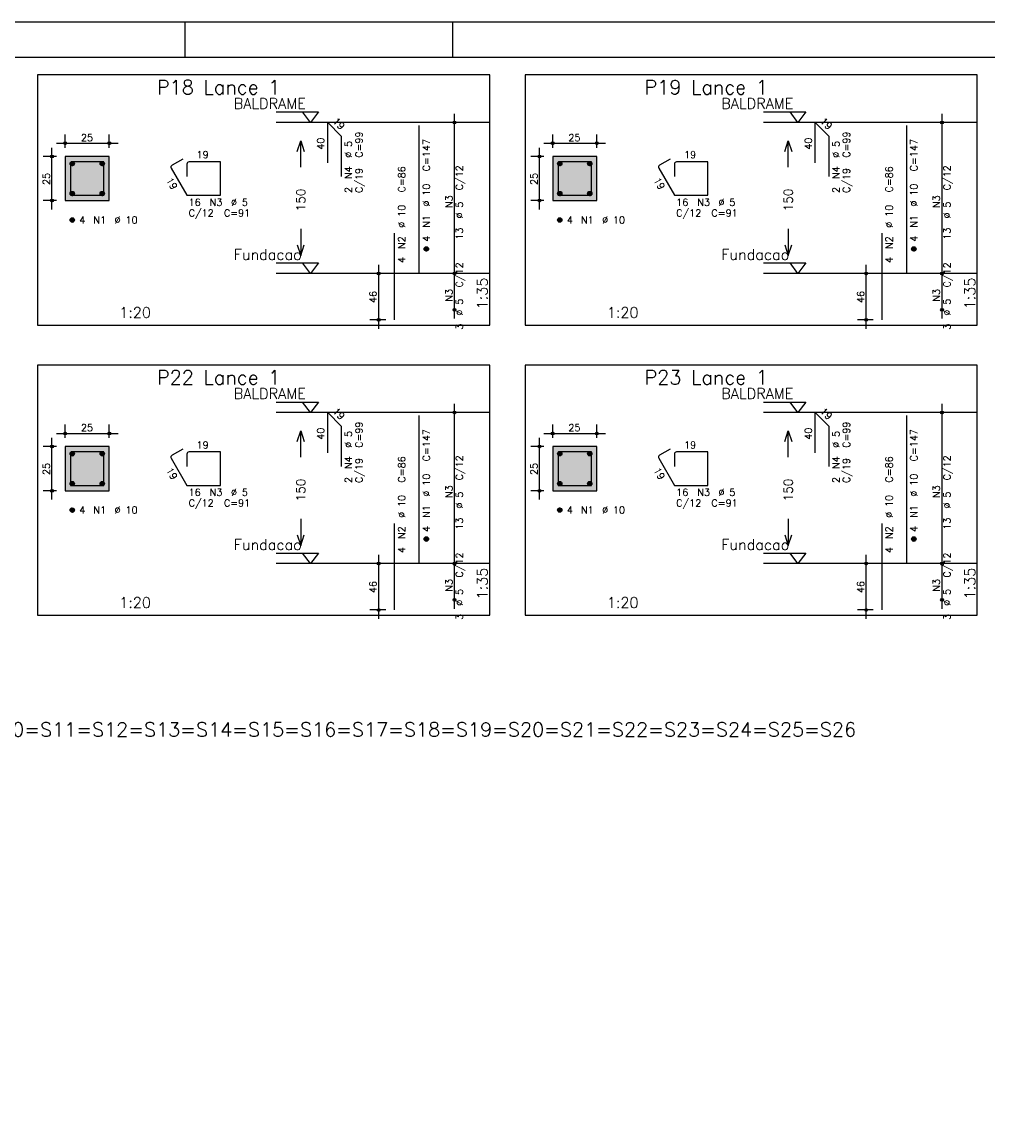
# Model space of a CAD drawing. Extents: x 0 to 84.1, y 0 to 59.4.
# Tile 4 of 8: x 16.4 to 43.8, y 28.1 to 59.4. Entities that reach past the tile are written whole.
import ezdxf

# ---------------------------------------------------------------- set-up
doc = ezdxf.new("R2010")
doc.units = 0
doc.header["$MEASUREMENT"] = 0
doc.linetypes.add('ESTILO_TQS_0002', pattern=[0.4, 0.1, -0.3])
for name, color, linetype in [('1', 1, 'CONTINUOUS'), ('2', 2, 'CONTINUOUS'), ('3', 3, 'CONTINUOUS'), ('4', 4, 'CONTINUOUS'), ('6', 6, 'CONTINUOUS'), ('7', 7, 'CONTINUOUS'), ('9', 9, 'CONTINUOUS')]:
    doc.layers.add(name, color=color, linetype=linetype)
doc.styles.get("Standard").update_dxf_attribs({"font": 'ROMANS.SHX'})

msp = doc.modelspace()

# ---------------------------------------------------------------- linework, layer by layer
at = {"layer": '1', "linetype": 'Continuous'}
for points in [[(16.825, 50.8), (29.65, 50.8), (29.65, 57.9), (16.825, 57.9), (16.825, 50.8)], [(30.65, 50.8), (43.475, 50.8), (43.475, 57.9), (30.65, 57.9), (30.65, 50.8)], [(23.59, 56.85), (24.79, 56.85), (24.565, 56.55), (24.34, 56.85)], [(37.415, 56.85), (38.615, 56.85), (38.39, 56.55), (38.165, 56.85)], [(29.65, 56.55), (23.59, 56.55)], [(43.475, 56.55), (37.415, 56.55)], [(23.59, 52.565), (24.79, 52.565), (24.565, 52.264), (24.34, 52.565)], [(37.415, 52.565), (38.615, 52.565), (38.39, 52.264), (38.165, 52.565)], [(29.65, 52.264), (23.59, 52.264)], [(43.475, 52.264), (37.415, 52.264)], [(16.825, 42.57), (29.65, 42.57), (29.65, 49.67), (16.825, 49.67), (16.825, 42.57)], [(30.65, 42.57), (43.475, 42.57), (43.475, 49.67), (30.65, 49.67), (30.65, 42.57)], [(23.59, 48.62), (24.79, 48.62), (24.565, 48.32), (24.34, 48.62)], [(37.415, 48.62), (38.615, 48.62), (38.39, 48.32), (38.165, 48.62)], [(29.65, 48.32), (23.59, 48.32)], [(43.475, 48.32), (37.415, 48.32)], [(23.59, 44.334), (24.79, 44.334), (24.565, 44.035), (24.34, 44.334)], [(37.415, 44.334), (38.615, 44.334), (38.39, 44.035), (38.165, 44.334)], [(29.65, 44.035), (23.59, 44.035)], [(43.475, 44.035), (37.415, 44.035)]]:
    msp.add_lwpolyline(points, dxfattribs=at)
at = {"layer": '1', "linetype": 'ESTILO_TQS_0002'}
for points in [[(17.61, 54.335), (18.86, 54.335), (18.86, 55.585), (17.61, 55.585), (17.61, 54.335)], [(31.435, 54.335), (32.685, 54.335), (32.685, 55.585), (31.435, 55.585), (31.435, 54.335)], [(17.61, 46.105), (18.86, 46.105), (18.86, 47.355), (17.61, 47.355), (17.61, 46.105)], [(31.435, 46.105), (32.685, 46.105), (32.685, 47.355), (31.435, 47.355), (31.435, 46.105)]]:
    msp.add_lwpolyline(points, dxfattribs=at)
at = {"layer": '2', "linetype": 'Continuous'}
for p, q in [((84.1, 59.4), (0, 59.4)), ((21, 59.4), (21, 58.4)), ((28.6, 58.4), (28.6, 59.4)), ((28.65, 52.014), (28.65, 56.8)), ((42.475, 52.014), (42.475, 56.8)), ((28.65, 56.55), (28.65, 56.55)), ((42.475, 56.55), (42.475, 56.55)), ((17.61, 55.835), (17.61, 56.21)), ((18.86, 55.835), (18.86, 56.21)), ((31.435, 55.835), (31.435, 56.21)), ((32.685, 55.835), (32.685, 56.21)), ((17.235, 54.085), (17.235, 55.835)), ((17.36, 55.96), (19.11, 55.96)), ((31.06, 54.085), (31.06, 55.835)), ((31.185, 55.96), (32.935, 55.96)), ((17.36, 55.585), (16.985, 55.585)), ((17.61, 55.585), (17.61, 55.585)), ((17.61, 55.585), (17.61, 55.585)), ((18.86, 55.585), (18.86, 55.585)), ((31.185, 55.585), (30.81, 55.585)), ((31.435, 55.585), (31.435, 55.585)), ((31.435, 55.585), (31.435, 55.585)), ((32.685, 55.585), (32.685, 55.585)), ((17.36, 54.335), (16.985, 54.335)), ((17.61, 54.335), (17.61, 54.335)), ((31.185, 54.335), (30.81, 54.335)), ((31.435, 54.335), (31.435, 54.335)), ((26.5, 50.7), (26.5, 52.514)), ((28.65, 50.986), (28.65, 52.514)), ((40.325, 50.7), (40.325, 52.514)), ((42.475, 50.986), (42.475, 52.514)), ((26.7, 52.264), (26.25, 52.264)), ((26.95, 52.264), (26.95, 52.264)), ((28.65, 52.264), (28.65, 52.264)), ((28.65, 52.264), (28.65, 52.264)), ((40.525, 52.264), (40.075, 52.264)), ((40.775, 52.264), (40.775, 52.264)), ((42.475, 52.264), (42.475, 52.264)), ((42.475, 52.264), (42.475, 52.264)), ((28.65, 51.236), (28.65, 51.236)), ((42.475, 51.236), (42.475, 51.236)), ((26.7, 50.95), (26.25, 50.95)), ((26.95, 50.95), (26.95, 50.95)), ((40.525, 50.95), (40.075, 50.95)), ((40.775, 50.95), (40.775, 50.95)), ((28.65, 43.785), (28.65, 48.57)), ((42.475, 43.785), (42.475, 48.57)), ((28.65, 48.32), (28.65, 48.32)), ((42.475, 48.32), (42.475, 48.32)), ((17.61, 47.605), (17.61, 47.98)), ((18.86, 47.605), (18.86, 47.98)), ((31.435, 47.605), (31.435, 47.98)), ((32.685, 47.605), (32.685, 47.98)), ((17.235, 45.855), (17.235, 47.605)), ((17.36, 47.73), (19.11, 47.73)), ((31.06, 45.855), (31.06, 47.605)), ((31.185, 47.73), (32.935, 47.73)), ((17.36, 47.355), (16.985, 47.355)), ((17.61, 47.355), (17.61, 47.355)), ((17.61, 47.355), (17.61, 47.355)), ((18.86, 47.355), (18.86, 47.355)), ((31.185, 47.355), (30.81, 47.355)), ((31.435, 47.355), (31.435, 47.355)), ((31.435, 47.355), (31.435, 47.355)), ((32.685, 47.355), (32.685, 47.355)), ((17.36, 46.105), (16.985, 46.105)), ((17.61, 46.105), (17.61, 46.105)), ((31.185, 46.105), (30.81, 46.105)), ((31.435, 46.105), (31.435, 46.105)), ((26.5, 42.47), (26.5, 44.285)), ((28.65, 42.756), (28.65, 44.285)), ((40.325, 42.47), (40.325, 44.285)), ((42.475, 42.756), (42.475, 44.285)), ((26.7, 44.035), (26.25, 44.035)), ((26.95, 44.035), (26.95, 44.035)), ((28.65, 44.035), (28.65, 44.035)), ((28.65, 44.035), (28.65, 44.035)), ((40.525, 44.035), (40.075, 44.035)), ((40.775, 44.035), (40.775, 44.035)), ((42.475, 44.035), (42.475, 44.035)), ((42.475, 44.035), (42.475, 44.035)), ((28.65, 43.006), (28.65, 43.006)), ((42.475, 43.006), (42.475, 43.006)), ((26.7, 42.72), (26.25, 42.72)), ((26.95, 42.72), (26.95, 42.72)), ((40.525, 42.72), (40.075, 42.72)), ((40.775, 42.72), (40.775, 42.72))]:
    msp.add_line(p, q, dxfattribs=at)
for points in [[(83.1, 1), (2.5, 1), (2.5, 58.4), (83.1, 58.4), (83.1, 1)], [(24.19, 55.732), (24.29, 56.032), (24.39, 55.732)], [(24.29, 55.282), (24.29, 56.032)], [(38.015, 55.732), (38.115, 56.032), (38.215, 55.732)], [(38.115, 55.282), (38.115, 56.032)], [(17.61, 54.335), (18.86, 54.335), (18.86, 55.585), (17.61, 55.585), (17.61, 54.335)], [(31.435, 54.335), (32.685, 54.335), (32.685, 55.585), (31.435, 55.585), (31.435, 54.335)], [(24.29, 53.532), (24.29, 52.782)], [(38.115, 53.532), (38.115, 52.782)], [(24.19, 53.082), (24.29, 52.782), (24.39, 53.082)], [(38.015, 53.082), (38.115, 52.782), (38.215, 53.082)], [(24.19, 47.502), (24.29, 47.802), (24.39, 47.502)], [(24.29, 47.052), (24.29, 47.802)], [(38.015, 47.502), (38.115, 47.802), (38.215, 47.502)], [(38.115, 47.052), (38.115, 47.802)], [(17.61, 46.105), (18.86, 46.105), (18.86, 47.355), (17.61, 47.355), (17.61, 46.105)], [(31.435, 46.105), (32.685, 46.105), (32.685, 47.355), (31.435, 47.355), (31.435, 46.105)], [(24.29, 45.302), (24.29, 44.552)], [(38.115, 45.302), (38.115, 44.552)], [(24.19, 44.852), (24.29, 44.552), (24.39, 44.852)], [(38.015, 44.852), (38.115, 44.552), (38.215, 44.852)]]:
    msp.add_lwpolyline(points, dxfattribs=at)
for centre, radius in [((28.65, 56.55), 0.0416), ((28.65, 56.55), 0.0208), ((42.475, 56.55), 0.0416), ((42.475, 56.55), 0.0208), ((17.61, 55.96), 0.04), ((17.61, 55.96), 0.02), ((18.86, 55.96), 0.04), ((18.86, 55.96), 0.02), ((31.435, 55.96), 0.04), ((31.435, 55.96), 0.02), ((32.685, 55.96), 0.04), ((32.685, 55.96), 0.02), ((17.235, 55.585), 0.04), ((17.235, 55.585), 0.02), ((31.06, 55.585), 0.04), ((31.06, 55.585), 0.02), ((17.235, 54.335), 0.04), ((17.235, 54.335), 0.02), ((31.06, 54.335), 0.04), ((31.06, 54.335), 0.02), ((26.5, 52.264), 0.04), ((28.65, 52.264), 0.0416), ((28.65, 52.264), 0.0416), ((40.325, 52.264), 0.04), ((42.475, 52.264), 0.0416), ((42.475, 52.264), 0.0416), ((26.5, 52.264), 0.02), ((28.65, 52.264), 0.0208), ((28.65, 52.264), 0.0208), ((40.325, 52.264), 0.02), ((42.475, 52.264), 0.0208), ((42.475, 52.264), 0.0208), ((28.65, 51.236), 0.0416), ((28.65, 51.236), 0.0208), ((42.475, 51.236), 0.0416), ((42.475, 51.236), 0.0208), ((26.5, 50.95), 0.04), ((26.5, 50.95), 0.02), ((40.325, 50.95), 0.04), ((40.325, 50.95), 0.02), ((28.65, 48.32), 0.0416), ((28.65, 48.32), 0.0208), ((42.475, 48.32), 0.0416), ((42.475, 48.32), 0.0208), ((17.61, 47.73), 0.04), ((17.61, 47.73), 0.02), ((18.86, 47.73), 0.04), ((18.86, 47.73), 0.02), ((31.435, 47.73), 0.04), ((31.435, 47.73), 0.02), ((32.685, 47.73), 0.04), ((32.685, 47.73), 0.02), ((17.235, 47.355), 0.04), ((17.235, 47.355), 0.02), ((31.06, 47.355), 0.04), ((31.06, 47.355), 0.02), ((17.235, 46.105), 0.04), ((17.235, 46.105), 0.02), ((31.06, 46.105), 0.04), ((31.06, 46.105), 0.02), ((26.5, 44.035), 0.04), ((26.5, 44.035), 0.02), ((28.65, 44.035), 0.0416), ((28.65, 44.035), 0.0416), ((28.65, 44.035), 0.0208), ((28.65, 44.035), 0.0208), ((40.325, 44.035), 0.04), ((40.325, 44.035), 0.02), ((42.475, 44.035), 0.0416), ((42.475, 44.035), 0.0416), ((42.475, 44.035), 0.0208), ((42.475, 44.035), 0.0208), ((28.65, 43.006), 0.0416), ((28.65, 43.006), 0.0208), ((42.475, 43.006), 0.0416), ((42.475, 43.006), 0.0208), ((26.5, 42.72), 0.04), ((26.5, 42.72), 0.02), ((40.325, 42.72), 0.04), ((40.325, 42.72), 0.02)]:
    msp.add_circle(centre, radius, dxfattribs=at)
at = {"layer": '3', "linetype": 'Continuous'}
for p, q in [((17.748, 55.376), (17.819, 55.447)), ((17.748, 55.394), (17.801, 55.447)), ((17.752, 55.362), (17.833, 55.443)), ((17.758, 55.35), (17.844, 55.437)), ((18.598, 55.376), (18.669, 55.447)), ((18.598, 55.394), (18.651, 55.447)), ((18.602, 55.362), (18.683, 55.443)), ((18.608, 55.35), (18.694, 55.437)), ((31.573, 55.376), (31.644, 55.447)), ((31.573, 55.394), (31.626, 55.447)), ((31.577, 55.362), (31.658, 55.443)), ((31.583, 55.35), (31.669, 55.437)), ((32.423, 55.376), (32.494, 55.447)), ((32.423, 55.394), (32.476, 55.447)), ((32.427, 55.362), (32.508, 55.443)), ((32.433, 55.35), (32.519, 55.437)), ((17.766, 55.341), (17.854, 55.429)), ((17.776, 55.333), (17.862, 55.419)), ((17.787, 55.327), (17.868, 55.408)), ((17.801, 55.323), (17.872, 55.394)), ((17.819, 55.323), (17.872, 55.376)), ((18.616, 55.341), (18.704, 55.429)), ((18.626, 55.333), (18.712, 55.419)), ((18.637, 55.327), (18.718, 55.408)), ((18.651, 55.323), (18.722, 55.394)), ((18.669, 55.323), (18.722, 55.376)), ((31.591, 55.341), (31.679, 55.429)), ((31.601, 55.333), (31.687, 55.419)), ((31.612, 55.327), (31.693, 55.408)), ((31.626, 55.323), (31.697, 55.394)), ((31.644, 55.323), (31.697, 55.376)), ((32.441, 55.341), (32.529, 55.429)), ((32.451, 55.333), (32.537, 55.419)), ((32.462, 55.327), (32.543, 55.408)), ((32.476, 55.323), (32.547, 55.394)), ((32.494, 55.323), (32.547, 55.376)), ((17.748, 54.526), (17.819, 54.597)), ((17.748, 54.544), (17.801, 54.597)), ((17.752, 54.512), (17.833, 54.593)), ((17.758, 54.5), (17.844, 54.587)), ((17.766, 54.491), (17.854, 54.579)), ((17.776, 54.483), (17.862, 54.569)), ((17.787, 54.477), (17.868, 54.558)), ((17.801, 54.473), (17.872, 54.544)), ((17.819, 54.473), (17.872, 54.526)), ((18.598, 54.526), (18.669, 54.597)), ((18.598, 54.544), (18.651, 54.597)), ((18.602, 54.512), (18.683, 54.593)), ((18.608, 54.5), (18.694, 54.587)), ((18.616, 54.491), (18.704, 54.579)), ((18.626, 54.483), (18.712, 54.569)), ((18.637, 54.477), (18.718, 54.558)), ((18.651, 54.473), (18.722, 54.544)), ((18.669, 54.473), (18.722, 54.526)), ((31.573, 54.526), (31.644, 54.597)), ((31.573, 54.544), (31.626, 54.597)), ((31.577, 54.512), (31.658, 54.593)), ((31.583, 54.5), (31.669, 54.587)), ((31.591, 54.491), (31.679, 54.579)), ((31.601, 54.483), (31.687, 54.569)), ((31.612, 54.477), (31.693, 54.558)), ((31.626, 54.473), (31.697, 54.544)), ((31.644, 54.473), (31.697, 54.526)), ((32.423, 54.526), (32.494, 54.597)), ((32.423, 54.544), (32.476, 54.597)), ((32.427, 54.512), (32.508, 54.593)), ((32.433, 54.5), (32.519, 54.587)), ((32.441, 54.491), (32.529, 54.579)), ((32.451, 54.483), (32.537, 54.569)), ((32.462, 54.477), (32.543, 54.558)), ((32.476, 54.473), (32.547, 54.544)), ((32.494, 54.473), (32.547, 54.526)), ((17.748, 53.776), (17.819, 53.847)), ((17.748, 53.794), (17.801, 53.847)), ((17.752, 53.762), (17.833, 53.843)), ((17.758, 53.75), (17.844, 53.837)), ((17.766, 53.741), (17.854, 53.829)), ((17.776, 53.733), (17.862, 53.819)), ((17.787, 53.727), (17.868, 53.808)), ((17.801, 53.723), (17.872, 53.794)), ((17.819, 53.723), (17.872, 53.776)), ((31.573, 53.776), (31.644, 53.847)), ((31.573, 53.794), (31.626, 53.847)), ((31.577, 53.762), (31.658, 53.843)), ((31.583, 53.75), (31.669, 53.837)), ((31.591, 53.741), (31.679, 53.829)), ((31.601, 53.733), (31.687, 53.819)), ((31.612, 53.727), (31.693, 53.808)), ((31.626, 53.723), (31.697, 53.794)), ((31.644, 53.723), (31.697, 53.776)), ((27.788, 52.956), (27.859, 53.026)), ((27.788, 52.973), (27.841, 53.026)), ((27.792, 52.942), (27.873, 53.023)), ((27.798, 52.93), (27.884, 53.017)), ((27.806, 52.92), (27.894, 53.009)), ((27.816, 52.912), (27.902, 52.999)), ((27.827, 52.906), (27.908, 52.987)), ((27.841, 52.903), (27.912, 52.973)), ((27.859, 52.903), (27.912, 52.956)), ((41.613, 52.956), (41.684, 53.026)), ((41.613, 52.973), (41.666, 53.026)), ((41.617, 52.942), (41.698, 53.023)), ((41.623, 52.93), (41.709, 53.017)), ((41.631, 52.92), (41.719, 53.009)), ((41.641, 52.912), (41.727, 52.999)), ((41.652, 52.906), (41.733, 52.987)), ((41.666, 52.903), (41.737, 52.973)), ((41.684, 52.903), (41.737, 52.956)), ((17.748, 47.146), (17.819, 47.217)), ((17.748, 47.164), (17.801, 47.217)), ((17.752, 47.132), (17.833, 47.213)), ((17.758, 47.12), (17.844, 47.207)), ((17.766, 47.111), (17.854, 47.199)), ((17.776, 47.103), (17.862, 47.189)), ((17.787, 47.097), (17.868, 47.178)), ((17.801, 47.093), (17.872, 47.164)), ((17.819, 47.093), (17.872, 47.146)), ((18.598, 47.146), (18.669, 47.217)), ((18.598, 47.164), (18.651, 47.217)), ((18.602, 47.132), (18.683, 47.213)), ((18.608, 47.12), (18.694, 47.207)), ((18.616, 47.111), (18.704, 47.199)), ((18.626, 47.103), (18.712, 47.189)), ((18.637, 47.097), (18.718, 47.178)), ((18.651, 47.093), (18.722, 47.164)), ((18.669, 47.093), (18.722, 47.146)), ((31.573, 47.146), (31.644, 47.217)), ((31.573, 47.164), (31.626, 47.217)), ((31.577, 47.132), (31.658, 47.213)), ((31.583, 47.12), (31.669, 47.207)), ((31.591, 47.111), (31.679, 47.199)), ((31.601, 47.103), (31.687, 47.189)), ((31.612, 47.097), (31.693, 47.178)), ((31.626, 47.093), (31.697, 47.164)), ((31.644, 47.093), (31.697, 47.146)), ((32.423, 47.146), (32.494, 47.217)), ((32.423, 47.164), (32.476, 47.217)), ((32.427, 47.132), (32.508, 47.213)), ((32.433, 47.12), (32.519, 47.207)), ((32.441, 47.111), (32.529, 47.199)), ((32.451, 47.103), (32.537, 47.189)), ((32.462, 47.097), (32.543, 47.178)), ((32.476, 47.093), (32.547, 47.164)), ((32.494, 47.093), (32.547, 47.146)), ((17.748, 46.296), (17.819, 46.367)), ((17.748, 46.314), (17.801, 46.367)), ((17.752, 46.282), (17.833, 46.363)), ((17.758, 46.27), (17.844, 46.357)), ((18.598, 46.296), (18.669, 46.367)), ((18.598, 46.314), (18.651, 46.367)), ((18.602, 46.282), (18.683, 46.363)), ((18.608, 46.27), (18.694, 46.357)), ((31.573, 46.296), (31.644, 46.367)), ((31.573, 46.314), (31.626, 46.367)), ((31.577, 46.282), (31.658, 46.363)), ((31.583, 46.27), (31.669, 46.357)), ((32.423, 46.296), (32.494, 46.367)), ((32.423, 46.314), (32.476, 46.367)), ((32.427, 46.282), (32.508, 46.363)), ((32.433, 46.27), (32.519, 46.357)), ((17.766, 46.261), (17.854, 46.349)), ((17.776, 46.253), (17.862, 46.339)), ((17.787, 46.247), (17.868, 46.328)), ((17.801, 46.243), (17.872, 46.314)), ((17.819, 46.243), (17.872, 46.296)), ((18.616, 46.261), (18.704, 46.349)), ((18.626, 46.253), (18.712, 46.339)), ((18.637, 46.247), (18.718, 46.328)), ((18.651, 46.243), (18.722, 46.314)), ((18.669, 46.243), (18.722, 46.296)), ((31.591, 46.261), (31.679, 46.349)), ((31.601, 46.253), (31.687, 46.339)), ((31.612, 46.247), (31.693, 46.328)), ((31.626, 46.243), (31.697, 46.314)), ((31.644, 46.243), (31.697, 46.296)), ((32.441, 46.261), (32.529, 46.349)), ((32.451, 46.253), (32.537, 46.339)), ((32.462, 46.247), (32.543, 46.328)), ((32.476, 46.243), (32.547, 46.314)), ((32.494, 46.243), (32.547, 46.296)), ((17.748, 45.546), (17.819, 45.617)), ((17.748, 45.564), (17.801, 45.617)), ((17.752, 45.532), (17.833, 45.613)), ((17.758, 45.52), (17.844, 45.607)), ((17.766, 45.511), (17.854, 45.599)), ((17.776, 45.503), (17.862, 45.589)), ((17.787, 45.497), (17.868, 45.578)), ((17.801, 45.493), (17.872, 45.564)), ((17.819, 45.493), (17.872, 45.546)), ((31.573, 45.546), (31.644, 45.617)), ((31.573, 45.564), (31.626, 45.617)), ((31.577, 45.532), (31.658, 45.613)), ((31.583, 45.52), (31.669, 45.607)), ((31.591, 45.511), (31.679, 45.599)), ((31.601, 45.503), (31.687, 45.589)), ((31.612, 45.497), (31.693, 45.578)), ((31.626, 45.493), (31.697, 45.564)), ((31.644, 45.493), (31.697, 45.546)), ((27.788, 44.726), (27.859, 44.796)), ((27.788, 44.743), (27.841, 44.796)), ((27.792, 44.712), (27.873, 44.793)), ((27.798, 44.7), (27.884, 44.787)), ((41.613, 44.726), (41.684, 44.796)), ((41.613, 44.743), (41.666, 44.796)), ((41.617, 44.712), (41.698, 44.793)), ((41.623, 44.7), (41.709, 44.787)), ((27.806, 44.69), (27.894, 44.779)), ((27.816, 44.682), (27.902, 44.769)), ((27.827, 44.676), (27.908, 44.757)), ((27.841, 44.673), (27.912, 44.743)), ((27.859, 44.673), (27.912, 44.726)), ((41.631, 44.69), (41.719, 44.779)), ((41.641, 44.682), (41.727, 44.769)), ((41.652, 44.676), (41.733, 44.757)), ((41.666, 44.673), (41.737, 44.743)), ((41.684, 44.673), (41.737, 44.726))]:
    msp.add_line(p, q, dxfattribs=at)
for centre in [(17.81, 55.385), (18.66, 55.385), (31.635, 55.385), (32.485, 55.385), (17.81, 54.535), (18.66, 54.535), (31.635, 54.535), (32.485, 54.535), (17.81, 53.785), (31.635, 53.785), (27.85, 52.965), (41.675, 52.965), (17.81, 47.155), (18.66, 47.155), (31.635, 47.155), (32.485, 47.155), (17.81, 46.305), (18.66, 46.305), (31.635, 46.305), (32.485, 46.305), (17.81, 45.555), (31.635, 45.555), (27.85, 44.734), (41.675, 44.734)]:
    msp.add_circle(centre, 0.0625, dxfattribs=at)
at = {"layer": '4', "linetype": 'Continuous'}
for p, q in [((18.172, 55.435), (17.823, 55.435)), ((18.71, 55.435), (17.823, 55.435)), ((18.71, 54.485), (18.71, 55.435)), ((31.997, 55.435), (31.648, 55.435)), ((32.535, 55.435), (31.648, 55.435)), ((32.535, 54.485), (32.535, 55.435)), ((17.76, 55.372), (17.76, 54.485)), ((17.76, 55.372), (17.76, 55.022)), ((31.585, 55.372), (31.585, 54.485)), ((31.585, 55.372), (31.585, 55.022)), ((17.76, 54.485), (18.71, 54.485)), ((31.585, 54.485), (32.535, 54.485)), ((17.76, 47.142), (17.76, 46.255)), ((17.76, 47.142), (17.76, 46.792)), ((18.172, 47.205), (17.823, 47.205)), ((18.71, 47.205), (17.823, 47.205)), ((18.71, 46.255), (18.71, 47.205)), ((31.585, 47.142), (31.585, 46.255)), ((31.585, 47.142), (31.585, 46.792)), ((31.997, 47.205), (31.648, 47.205)), ((32.535, 47.205), (31.648, 47.205)), ((32.535, 46.255), (32.535, 47.205)), ((17.76, 46.255), (18.71, 46.255)), ((31.585, 46.255), (32.535, 46.255))]:
    msp.add_line(p, q, dxfattribs=at)
for centre in [(17.823, 55.372), (17.823, 55.372), (31.648, 55.372), (31.648, 55.372), (17.823, 47.142), (17.823, 47.142), (31.648, 47.142), (31.648, 47.142)]:
    msp.add_arc(centre, 0.0625, 90, 180, dxfattribs=at)
at = {"layer": '6', "linetype": 'Continuous'}
for p, q in [((25.056, 55.407), (25.056, 56.55)), ((25.056, 56.55), (25.44, 56.166)), ((27.65, 52.264), (27.65, 56.465)), ((38.881, 55.407), (38.881, 56.55)), ((38.881, 56.55), (39.265, 56.166)), ((41.475, 52.264), (41.475, 56.465)), ((25.44, 56.166), (25.44, 55.023)), ((39.265, 56.166), (39.265, 55.023)), ((20.942, 55.514), (20.639, 55.339)), ((22.01, 55.435), (21.122, 55.435)), ((22.01, 54.485), (22.01, 55.435)), ((34.767, 55.514), (34.464, 55.339)), ((35.835, 55.435), (34.947, 55.435)), ((35.835, 54.485), (35.835, 55.435)), ((20.616, 55.253), (21.06, 54.485)), ((21.06, 55.372), (21.06, 55.022)), ((34.441, 55.253), (34.885, 54.485)), ((34.885, 55.372), (34.885, 55.022)), ((21.06, 54.485), (22.01, 54.485)), ((34.885, 54.485), (35.835, 54.485)), ((26.95, 50.95), (26.95, 53.407)), ((40.775, 50.95), (40.775, 53.407)), ((25.056, 47.177), (25.056, 48.32)), ((25.056, 48.32), (25.44, 47.936)), ((27.65, 44.035), (27.65, 48.234)), ((38.881, 47.177), (38.881, 48.32)), ((38.881, 48.32), (39.265, 47.936)), ((41.475, 44.035), (41.475, 48.234)), ((25.44, 47.936), (25.44, 46.793)), ((39.265, 47.936), (39.265, 46.793)), ((20.616, 47.023), (21.06, 46.255)), ((20.942, 47.284), (20.639, 47.109)), ((21.06, 47.142), (21.06, 46.792)), ((22.01, 47.205), (21.122, 47.205)), ((22.01, 46.255), (22.01, 47.205)), ((34.441, 47.023), (34.885, 46.255)), ((34.767, 47.284), (34.464, 47.109)), ((34.885, 47.142), (34.885, 46.792)), ((35.835, 47.205), (34.947, 47.205)), ((35.835, 46.255), (35.835, 47.205)), ((21.06, 46.255), (22.01, 46.255)), ((34.885, 46.255), (35.835, 46.255)), ((26.95, 42.72), (26.95, 45.177)), ((40.775, 42.72), (40.775, 45.177))]:
    msp.add_line(p, q, dxfattribs=at)
for centre, start, end in [((21.122, 55.372), 90, 180), ((34.947, 55.372), 90, 180), ((20.67, 55.285), 120, 210), ((34.495, 55.285), 120, 210), ((20.67, 47.055), 120, 210), ((21.122, 47.142), 90, 180), ((34.495, 47.055), 120, 210), ((34.947, 47.142), 90, 180)]:
    msp.add_arc(centre, 0.0625, start, end, dxfattribs=at)
at = {"layer": '9', "linetype": 'Continuous'}
for points in [[(17.61, 54.335), (18.86, 54.335), (18.86, 55.585)], [(17.61, 54.335), (18.86, 55.585), (17.61, 55.585)], [(17.61, 54.335), (17.61, 55.585), (17.61, 54.335)], [(31.435, 54.335), (32.685, 54.335), (32.685, 55.585)], [(31.435, 54.335), (32.685, 55.585), (31.435, 55.585)], [(31.435, 54.335), (31.435, 55.585), (31.435, 54.335)], [(17.61, 46.105), (18.86, 46.105), (18.86, 47.355)], [(17.61, 46.105), (18.86, 47.355), (17.61, 47.355)], [(17.61, 46.105), (17.61, 47.355), (17.61, 46.105)], [(31.435, 46.105), (32.685, 46.105), (32.685, 47.355)], [(31.435, 46.105), (32.685, 47.355), (31.435, 47.355)], [(31.435, 46.105), (31.435, 47.355), (31.435, 46.105)]]:
    msp.add_solid(points, dxfattribs=at)

# ---------------------------------------------------------------- texts
at = {"layer": '1', "linetype": 'Continuous'}
for s, p in [('BALDRAME', (22.39, 56.94)), ('BALDRAME', (36.215, 56.94)), ('Fundacao', (22.39, 52.654)), ('Fundacao', (36.215, 52.654)), ('BALDRAME', (22.39, 48.71)), ('BALDRAME', (36.215, 48.71)), ('Fundacao', (22.39, 44.425)), ('Fundacao', (36.215, 44.425))]:
    msp.add_text(s, height=0.3, dxfattribs=at).set_placement(p)
at = {"layer": '2', "linetype": 'Continuous'}
for s, height, rotation, p in [('19', 0.2, 315, (25.177, 56.57)), ('19', 0.2, 315, (39.002, 56.57)), ('40', 0.2, 90, (24.956, 55.779)), ('C=99', 0.2, 90, (26.04, 55.55)), ('40', 0.2, 90, (38.781, 55.779)), ('C=99', 0.2, 90, (39.865, 55.55)), ('%%c 5', 0.2, 90, (25.74, 55.55)), ('C=147', 0.2, 90, (27.95, 55.164)), ('%%c 5', 0.2, 90, (39.565, 55.55)), ('C=147', 0.2, 90, (41.775, 55.164)), ('N4', 0.2, 90, (25.74, 54.95)), ('C/19', 0.2, 90, (26.04, 54.55)), ('C=86', 0.2, 90, (27.25, 54.565)), ('C/12', 0.2, 90, (28.89, 54.627)), ('N4', 0.2, 90, (39.565, 54.95)), ('C/19', 0.2, 90, (39.865, 54.55)), ('C=86', 0.2, 90, (41.075, 54.565)), ('C/12', 0.2, 90, (42.715, 54.627)), ('25', 0.2, 90, (17.175, 54.78)), ('19', 0.2, 300, (20.463, 54.919)), ('25', 0.2, 90, (31, 54.78)), ('19', 0.2, 300, (34.288, 54.919)), ('150', 0.25, 90, (24.415, 54.032)), ('2', 0.2, 90, (25.74, 54.55)), ('%%c 10', 0.2, 90, (27.95, 54.164)), ('150', 0.25, 90, (38.24, 54.032)), ('2', 0.2, 90, (39.565, 54.55)), ('%%c 10', 0.2, 90, (41.775, 54.164)), ('N3', 0.2, 90, (28.59, 54.127)), ('%%c 5', 0.2, 90, (28.89, 53.827)), ('N3', 0.2, 90, (42.415, 54.127)), ('%%c 5', 0.2, 90, (42.715, 53.827)), ('%%c 10', 0.2, 90, (27.25, 53.565)), ('N1', 0.2, 90, (27.95, 53.565)), ('%%c 10', 0.2, 90, (41.075, 53.565)), ('N1', 0.2, 90, (41.775, 53.565)), ('N2', 0.2, 90, (27.25, 52.965)), ('4', 0.2, 90, (27.95, 53.164)), ('13', 0.2, 90, (28.89, 53.227)), ('N2', 0.2, 90, (41.075, 52.965)), ('4', 0.2, 90, (41.775, 53.164)), ('13', 0.2, 90, (42.715, 53.227)), ('4', 0.2, 90, (27.25, 52.565)), ('4', 0.2, 90, (41.075, 52.565)), ('C/12', 0.2, 90, (28.89, 51.87)), ('C/12', 0.2, 90, (42.715, 51.87)), ('1:35', 0.3, 90, (29.59, 51.25)), ('1:35', 0.3, 90, (43.415, 51.25)), ('46', 0.2, 90, (26.44, 51.427)), ('N3', 0.2, 90, (28.59, 51.47)), ('46', 0.2, 90, (40.265, 51.427)), ('N3', 0.2, 90, (42.415, 51.47)), ('%%c 5', 0.2, 90, (28.89, 51.07)), ('%%c 5', 0.2, 90, (42.715, 51.07)), ('3', 0.2, 90, (28.89, 50.67)), ('3', 0.2, 90, (42.715, 50.67)), ('19', 0.2, 315, (25.177, 48.34)), ('19', 0.2, 315, (39.002, 48.34)), ('C=99', 0.2, 90, (26.04, 47.32)), ('C=99', 0.2, 90, (39.865, 47.32)), ('40', 0.2, 90, (24.956, 47.549)), ('%%c 5', 0.2, 90, (25.74, 47.32)), ('C=147', 0.2, 90, (27.95, 46.934)), ('40', 0.2, 90, (38.781, 47.549)), ('%%c 5', 0.2, 90, (39.565, 47.32)), ('C=147', 0.2, 90, (41.775, 46.934)), ('N4', 0.2, 90, (25.74, 46.72)), ('N4', 0.2, 90, (39.565, 46.72)), ('25', 0.2, 90, (17.175, 46.55)), ('19', 0.2, 300, (20.463, 46.689)), ('C/19', 0.2, 90, (26.04, 46.32)), ('C=86', 0.2, 90, (27.25, 46.334)), ('C/12', 0.2, 90, (28.89, 46.397)), ('25', 0.2, 90, (31, 46.55)), ('19', 0.2, 300, (34.288, 46.689)), ('C/19', 0.2, 90, (39.865, 46.32)), ('C=86', 0.2, 90, (41.075, 46.334)), ('C/12', 0.2, 90, (42.715, 46.397)), ('150', 0.25, 90, (24.415, 45.802)), ('2', 0.2, 90, (25.74, 46.32)), ('%%c 10', 0.2, 90, (27.95, 45.934)), ('150', 0.25, 90, (38.24, 45.802)), ('2', 0.2, 90, (39.565, 46.32)), ('%%c 10', 0.2, 90, (41.775, 45.934)), ('N3', 0.2, 90, (28.59, 45.897)), ('N3', 0.2, 90, (42.415, 45.897)), ('%%c 10', 0.2, 90, (27.25, 45.334)), ('%%c 5', 0.2, 90, (28.89, 45.597)), ('%%c 10', 0.2, 90, (41.075, 45.334)), ('%%c 5', 0.2, 90, (42.715, 45.597)), ('N1', 0.2, 90, (27.95, 45.334)), ('N1', 0.2, 90, (41.775, 45.334)), ('13', 0.2, 90, (28.89, 44.997)), ('13', 0.2, 90, (42.715, 44.997)), ('N2', 0.2, 90, (27.25, 44.734)), ('4', 0.2, 90, (27.95, 44.934)), ('N2', 0.2, 90, (41.075, 44.734)), ('4', 0.2, 90, (41.775, 44.934)), ('4', 0.2, 90, (27.25, 44.334)), ('4', 0.2, 90, (41.075, 44.334)), ('C/12', 0.2, 90, (28.89, 43.64)), ('C/12', 0.2, 90, (42.715, 43.64)), ('N3', 0.2, 90, (28.59, 43.24)), ('1:35', 0.3, 90, (29.59, 43.02)), ('N3', 0.2, 90, (42.415, 43.24)), ('1:35', 0.3, 90, (43.415, 43.02)), ('46', 0.2, 90, (26.44, 43.197)), ('%%c 5', 0.2, 90, (28.89, 42.84)), ('46', 0.2, 90, (40.265, 43.197)), ('%%c 5', 0.2, 90, (42.715, 42.84)), ('3', 0.2, 90, (28.89, 42.44)), ('3', 0.2, 90, (42.715, 42.44))]:
    msp.add_text(s, height=height, rotation=rotation, dxfattribs=at).set_placement(p)
for s, height, p in [('1', 0.01, (29.44, 56.55)), ('1', 0.01, (43.265, 56.55)), ('25', 0.2, (18.055, 56.02)), ('25', 0.2, (31.88, 56.02)), ('19', 0.2, (21.335, 55.535)), ('19', 0.2, (35.16, 55.535)), ('16', 0.2, (21.11, 54.185)), ('N3', 0.2, (21.71, 54.185)), ('%%c 5', 0.2, (22.31, 54.185)), ('16', 0.2, (34.935, 54.185)), ('N3', 0.2, (35.535, 54.185)), ('%%c 5', 0.2, (36.135, 54.185)), ('4', 0.2, (18.01, 53.685)), ('N1', 0.2, (18.41, 53.685)), ('%%c 10', 0.2, (19.01, 53.685)), ('C/12', 0.2, (21.11, 53.885)), ('C=91', 0.2, (22.11, 53.885)), ('4', 0.2, (31.835, 53.685)), ('N1', 0.2, (32.235, 53.685)), ('%%c 10', 0.2, (32.835, 53.685)), ('C/12', 0.2, (34.935, 53.885)), ('C=91', 0.2, (35.935, 53.885)), ('0', 0.01, (29.44, 52.264)), ('0', 0.01, (43.265, 52.264)), ('1:20', 0.3, (19.142, 51.01)), ('1:20', 0.3, (32.968, 51.01)), ('1', 0.01, (29.44, 48.32)), ('1', 0.01, (43.265, 48.32)), ('25', 0.2, (18.055, 47.79)), ('25', 0.2, (31.88, 47.79)), ('19', 0.2, (21.335, 47.305)), ('19', 0.2, (35.16, 47.305)), ('16', 0.2, (21.11, 45.955)), ('N3', 0.2, (21.71, 45.955)), ('%%c 5', 0.2, (22.31, 45.955)), ('16', 0.2, (34.935, 45.955)), ('N3', 0.2, (35.535, 45.955)), ('%%c 5', 0.2, (36.135, 45.955)), ('C/12', 0.2, (21.11, 45.655)), ('C=91', 0.2, (22.11, 45.655)), ('C/12', 0.2, (34.935, 45.655)), ('C=91', 0.2, (35.935, 45.655)), ('4', 0.2, (18.01, 45.455)), ('N1', 0.2, (18.41, 45.455)), ('%%c 10', 0.2, (19.01, 45.455)), ('4', 0.2, (31.835, 45.455)), ('N1', 0.2, (32.235, 45.455)), ('%%c 10', 0.2, (32.835, 45.455)), ('0', 0.01, (29.44, 44.035)), ('0', 0.01, (43.265, 44.035)), ('1:20', 0.3, (19.142, 42.78)), ('1:20', 0.3, (32.968, 42.78))]:
    msp.add_text(s, height=height, dxfattribs=at).set_placement(p)
at = {"layer": '7', "linetype": 'Continuous'}
for s, p in [('P18 Lance 1', (20.212, 57.35)), ('P19 Lance 1', (34.038, 57.35)), ('P22 Lance 1', (20.212, 49.12)), ('P23 Lance 1', (34.038, 49.12)), ('S1=S2=S3=S4=S5=S6=S7=S8=S9=S10=S11=S12=S13=S14=S15=S16=S17=S18=S19=S20=S21=S22=S23=S24=S25=S26', (5.238, 39.127))]:
    msp.add_text(s, height=0.4, dxfattribs=at).set_placement(p)

doc.saveas('drawing.dxf')
